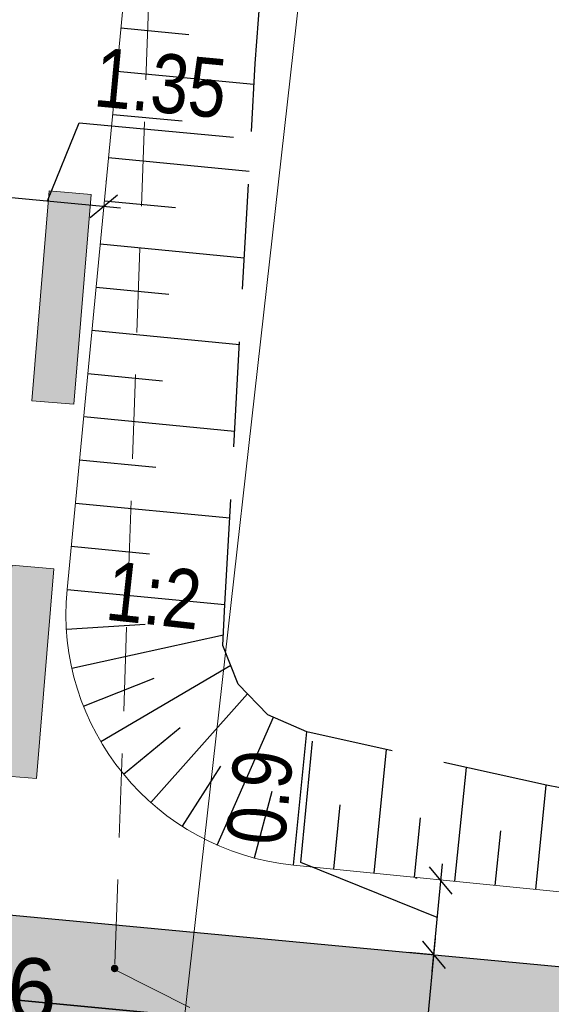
# Model space of a CAD drawing. Header units: metres. Extents: x 0 to 5465380, y 0 to 5925815.
# Tile 42 of 141: x 5463928.11 to 5463934.42, y 5925503.33 to 5925515.02. Entities that reach past the tile are written whole.
import ezdxf

# ---------------------------------------------------------------- set-up
doc = ezdxf.new("R2010")
doc.units = ezdxf.units.M
for name, pattern in [('ACAD_ISO10W100', [18.5, 12, -3, 0.5, -3]), ('CENTER2', [1.125, 0.75, -0.125, 0.125, -0.125]), ('HIDDEN', [0.375, 0.25, -0.125]), ('PRZER2-1', [3, 2, -1])]:
    doc.linetypes.add(name, pattern=pattern)
for name, color, linetype, lineweight in [('$DR - obrzeże 8x30', 34, 'Continuous', 30), ('$DR - osie ścieżek', 7, 'CENTER2', 15), ('$DR - spadki nawierzchni', 250, 'Continuous', 0), ('$DR - wyp. chodnik', 44, 'Continuous', 5), ('$DR - zał. arch.', 7, 'Continuous', 13), ('$DR - zał. mapa', 250, 'Continuous', 0), ('___ławki_Nr_Pióra__141', 7, 'Continuous', 0), ('___ławki_Nr_Pióra__246', 34, 'Continuous', 211)]:
    doc.layers.add(name, color=color, linetype=linetype, lineweight=lineweight)
for name, color, linetype in [('$DR - rzędne', 1, 'Continuous'), ('$DR - wymiary', 7, 'Continuous'), ('AecObjExplode_rys 1_Vport_D5A', 7, 'Continuous'), ('AecObjExplode_rys 3_Vport_DDD', 7, 'Continuous'), ('AecObjExplode_rys 4_Vport_E22', 7, 'Continuous'), ('C-DROGI-SYTUACJA', 7, 'Continuous'), ('C-DROGI-SYTUACJA-ETYKIETY', 7, 'Continuous'), ('C-TEREN-SKARPY', 94, 'Continuous')]:
    doc.layers.add(name, color=color, linetype=linetype)
for name, color, linetype, lineweight, true_color in [('CC_Punkt wysokościowy', 7, 'Continuous', 18, 0x0a0909), ('CC_Woda', 5, 'Continuous', 18, 0x0000ff), ('CC_Zakrzewienie', 7, 'PRZER2-1', 18, 0x0a0909)]:
    doc.layers.add(name, color=color, linetype=linetype, lineweight=lineweight, true_color=true_color)
doc.styles.add('Arial', font='arial.ttf')
doc.styles.add('ARIAL 2', font='ARIALN.TTF')
doc.styles.add('simplex', font='ARIALN.TTF', dxfattribs={"width": 0.7})
doc.dimstyles.new('LINIOWY', dxfattribs={"dimtxt": 0.7, "dimasz": 0.3, "dimexe": 0.3, "dimexo": 0, "dimgap": 0.2, "dimtad": 1, "dimzin": 9, "dimdsep": 46, "dimtxsty": 'ARIAL 2', "dimblk": 'OBLIQUE', "dimcen": 0, "dimdle": 0.2, "dimclrd": 7, "dimclre": 7, "dimclrt": 1, "dimadec": 0, "dimazin": 0, "dimtfac": 1, "dimtofl": 0, "dimtmove": 1, "dimatfit": 3, "dimldrblk": 'OBLIQUE', "dimfxl": 0.3, "dimfxlon": 1, "dimtolj": 1, "dimtzin": 1, "dimarcsym": 0})

# ---------------------------------------------------------------- blocks, each defined once
blk = doc.blocks.new('GK.6640.1913.2022 szara')
at = {"layer": 'CC_Punkt wysokościowy'}
blk.add_hatch(color=252, dxfattribs=at).paths.add_polyline_path([(5463929.286, 5925503.753, 1), (5463929.196, 5925503.753, 1)])
at = {"layer": 'CC_Woda', "color": 252}
blk.add_lwpolyline([(5463986.372, 5925435.989), (5463985.794, 5925452.41), (5463985.559, 5925454.613), (5463977.836, 5925461.506), (5463965.468, 5925472.383), (5463952.819, 5925483.501), (5463936.218, 5925497.405), (5463930.014, 5925502.668), (5463934.175, 5925539.683), (5463935.653, 5925554.059), (5463935.978, 5925558.022), (5463938.527, 5925578.65), (5463941.216, 5925601.871), (5463942.578, 5925613.381), (5463943.685, 5925623.068), (5463945.16, 5925637.812), (5463935.109, 5925649.383), (5463925.974, 5925659.333), (5463923.395, 5925662.125), (5463930.465, 5925665.085), (5463934.831, 5925666.92), (5463936.587, 5925667.623)], dxfattribs=at)
at = {"layer": 'CC_Zakrzewienie', "color": 252, "ltscale": 0.5}
blk.add_lwpolyline([(5463977.65, 5925569.937), (5463958.717, 5925565.368), (5463950.876, 5925547.321), (5463930.646, 5925543.783), (5463929.241, 5925503.739), (5463946.136, 5925495.218)], close=True, dxfattribs=at)
at = {"layer": 'CC_Punkt wysokościowy', "color": 252, "lineweight": 0, "style": 'Arial'}
blk.add_text('44.6', height=0.75, dxfattribs=at).set_placement((5463926.511, 5925503.124))
blk = doc.blocks.new('świetlica_bezrzecze_PB_PZT oczyszczony')
at = {"layer": '___ławki_Nr_Pióra__246', "linetype": 'Continuous'}
for points in [[(5463928.962, 5925512.941), (5463928.464, 5925512.983), (5463928.257, 5925510.491), (5463928.755, 5925510.45)], [(5463928.521, 5925508.498), (5463928.023, 5925508.539), (5463927.816, 5925506.048), (5463928.315, 5925506.006)]]:
    blk.add_hatch(color=256, dxfattribs=at).paths.add_polyline_path(points, flags=0)
at = {"layer": '___ławki_Nr_Pióra__141', "linetype": 'Continuous', "flags": 128}
for points in [[(5463928.962, 5925512.941), (5463928.464, 5925512.983), (5463928.257, 5925510.491), (5463928.755, 5925510.45)], [(5463928.521, 5925508.498), (5463928.023, 5925508.539), (5463927.816, 5925506.048), (5463928.315, 5925506.006)]]:
    blk.add_lwpolyline(points, close=True, dxfattribs=at)
blk = doc.blocks.new('_OBLIQUE')
at = {"color": 0, "linetype": 'ByBlock'}
blk.add_line((-0.5, -0.5), (0.5, 0.5), dxfattribs=at)
blk = doc.blocks.new('*D17')
at = {"layer": '$DR - spadki nawierzchni', "color": 7, "lineweight": -2, "transparency": 16777216}
for p, q in [((5463932.823, 5925501.724), (5463933.048, 5925504.114)), ((5463933.029, 5925503.915), (5463932.73, 5925503.943)), ((5463932.842, 5925501.923), (5463932.543, 5925501.951))]:
    blk.add_line(p, q, dxfattribs=at)
at = {"layer": 'Defpoints', "color": 0, "transparency": 16777216}
for p in [(5463933.029, 5925503.915), (5463933.029, 5925503.915), (5463932.842, 5925501.923)]:
    blk.add_point(p, dxfattribs=at)
at = {"layer": '$DR - spadki nawierzchni', "color": 7, "lineweight": -2, "transparency": 16777216, "xscale": 0.3, "yscale": 0.3, "zscale": 0.3}
for p, rotation in [((5463933.029, 5925503.915), 84.62852039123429), ((5463932.842, 5925501.923), 264.6285203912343)]:
    blk.add_blockref('_OBLIQUE', p, dxfattribs=dict(at, rotation=rotation))
at = {"layer": '$DR - spadki nawierzchni', "color": 1, "transparency": 16777216, "insert": (5463932.386, 5925502.971), "char_height": 0.7, "attachment_point": 5, "rotation": 84.6285, "style": 'ARIAL 2'}
blk.add_mtext('\\A1;2', dxfattribs=at)
blk = doc.blocks.new('*D70')
at = {"layer": '$DR - wymiary', "color": 7, "lineweight": -2, "transparency": 16777216}
for p, q in [((5463928.443, 5925512.866), (5463928.819, 5925513.792)), ((5463928.819, 5925513.792), (5463930.652, 5925513.619)), ((5463927.773, 5925512.929), (5463927.801, 5925513.228)), ((5463929.141, 5925513.097), (5463929.141, 5925513.101)), ((5463927.574, 5925512.948), (5463929.312, 5925512.784))]:
    blk.add_line(p, q, dxfattribs=at)
at = {"layer": 'Defpoints', "color": 0, "transparency": 16777216}
for p in [(5463927.773, 5925512.929), (5463929.113, 5925512.803), (5463929.113, 5925512.797, 45.492)]:
    blk.add_point(p, dxfattribs=at)
at = {"layer": '$DR - wymiary', "color": 7, "lineweight": -2, "transparency": 16777216, "xscale": 0.3, "yscale": 0.3, "zscale": 0.3}
for p, rotation in [((5463927.773, 5925512.929), 174.6092484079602), ((5463929.113, 5925512.803), 354.6092484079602)]:
    blk.add_blockref('_OBLIQUE', p, dxfattribs=dict(at, rotation=rotation))
at = {"layer": '$DR - wymiary', "color": 1, "transparency": 16777216, "insert": (5463929.788, 5925514.261), "char_height": 0.7, "attachment_point": 5, "rotation": 354.6092, "style": 'ARIAL 2'}
blk.add_mtext('\\A1;1.35', dxfattribs=at)
blk = doc.blocks.new('*D72')
at = {"layer": '$DR - wymiary', "color": 7, "lineweight": -2, "transparency": 16777216}
for p, q in [((5463931.452, 5925505.012), (5463931.588, 5925506.452)), ((5463933.07, 5925504.356), (5463931.452, 5925505.012)), ((5463933.01, 5925503.715), (5463933.131, 5925504.996)), ((5463932.832, 5925504.824), (5463932.813, 5925504.825)), ((5463933.029, 5925503.915), (5463932.73, 5925503.943))]:
    blk.add_line(p, q, dxfattribs=at)
at = {"layer": 'Defpoints', "color": 0, "transparency": 16777216}
for p in [(5463933.112, 5925504.797), (5463934.238, 5925504.691, 45.198), (5463933.029, 5925503.915)]:
    blk.add_point(p, dxfattribs=at)
at = {"layer": '$DR - wymiary', "color": 7, "lineweight": -2, "transparency": 16777216, "xscale": 0.3, "yscale": 0.3, "zscale": 0.3}
for p, rotation in [((5463933.112, 5925504.797), 84.6285203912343), ((5463933.029, 5925503.915), 264.6285203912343)]:
    blk.add_blockref('_OBLIQUE', p, dxfattribs=dict(at, rotation=rotation))
at = {"layer": '$DR - wymiary', "color": 1, "transparency": 16777216, "insert": (5463930.965, 5925505.784), "char_height": 0.7, "attachment_point": 5, "rotation": 84.6285, "style": 'ARIAL 2'}
blk.add_mtext('\\A1;0.9', dxfattribs=at)
blk = doc.blocks.new('*D133')
at = {"layer": '$DR - wymiary', "color": 7, "lineweight": -2, "transparency": 16777216}
for p, q in [((5463958.17, 5925515.873), (5463958.986, 5925515.873)), ((5463958.986, 5925515.873), (5463959.586, 5925514.871)), ((5463959.586, 5925514.871), (5463964.552, 5925514.871))]:
    blk.add_line(p, q, dxfattribs=at)
at = {"layer": 'Defpoints', "color": 0, "transparency": 16777216}
for p in [(5463958.17, 5925515.873), (5463960.186, 5925514.871), (0, 0)]:
    blk.add_point(p, dxfattribs=at)
at = {"layer": '$DR - wymiary', "color": 1, "transparency": 16777216, "insert": (5463962.469, 5925515.428), "char_height": 0.7, "attachment_point": 5, "style": 'ARIAL 2'}
blk.add_mtext('\\A1;5925515.87', dxfattribs=at)
blk = doc.blocks.new('*D134')
at = {"layer": '$DR - wymiary', "color": 7, "lineweight": -2, "transparency": 16777216}
for p, q in [((5463958.17, 5925515.873), (5463958.17, 5925515.181)), ((5463958.17, 5925515.181), (5463956.957, 5925514.581)), ((5463956.957, 5925514.581), (5463956.957, 5925509.614))]:
    blk.add_line(p, q, dxfattribs=at)
at = {"layer": 'Defpoints', "color": 0, "transparency": 16777216}
for p in [(5463958.17, 5925515.873), (5463956.957, 5925513.981), (0, 0)]:
    blk.add_point(p, dxfattribs=at)
at = {"layer": '$DR - wymiary', "color": 1, "transparency": 16777216, "insert": (5463956.399, 5925511.698), "char_height": 0.7, "attachment_point": 5, "rotation": 90, "style": 'ARIAL 2'}
blk.add_mtext('\\A1;5463958.17', dxfattribs=at)
blk = doc.blocks.new('*D135')
at = {"layer": '$DR - wymiary', "color": 7, "lineweight": -2, "transparency": 16777216}
for p, q in [((5463954.935, 5925543.267), (5463950.079, 5925543.267)), ((5463955.535, 5925542.11), (5463954.935, 5925543.267)), ((5463956.528, 5925542.11), (5463955.535, 5925542.11))]:
    blk.add_line(p, q, dxfattribs=at)
at = {"layer": 'Defpoints', "color": 0, "transparency": 16777216}
for p in [(5463954.335, 5925543.267), (5463956.528, 5925542.11), (0, 0)]:
    blk.add_point(p, dxfattribs=at)
at = {"layer": '$DR - wymiary', "color": 1, "transparency": 16777216, "insert": (5463952.107, 5925543.825), "char_height": 0.7, "attachment_point": 5, "style": 'ARIAL 2'}
blk.add_mtext('\\A1;5925542.11', dxfattribs=at)
blk = doc.blocks.new('*D136')
at = {"layer": '$DR - wymiary', "color": 7, "lineweight": -2, "transparency": 16777216}
blk.add_line((5463956.528, 5925542.11), (5463956.528, 5925536.093), dxfattribs=at)
at = {"layer": 'Defpoints', "color": 0, "transparency": 16777216}
for p in [(5463956.528, 5925542.11), (5463956.528, 5925540.459), (0, 0)]:
    blk.add_point(p, dxfattribs=at)
at = {"layer": '$DR - wymiary', "color": 1, "transparency": 16777216, "insert": (5463955.971, 5925538.176), "char_height": 0.7, "attachment_point": 5, "rotation": 90, "style": 'ARIAL 2'}
blk.add_mtext('\\A1;5463956.53', dxfattribs=at)
blk = doc.blocks.new('*D137')
at = {"layer": '$DR - wymiary', "color": 7, "lineweight": -2, "transparency": 16777216}
blk.add_line((5463958.724, 5925585.382), (5463964.93, 5925585.382), dxfattribs=at)
at = {"layer": 'Defpoints', "color": 0, "transparency": 16777216}
for p in [(5463958.724, 5925585.382), (5463960.561, 5925585.382), (0, 0)]:
    blk.add_point(p, dxfattribs=at)
at = {"layer": '$DR - wymiary', "color": 1, "transparency": 16777216, "insert": (5463962.845, 5925585.94), "char_height": 0.7, "attachment_point": 5, "style": 'ARIAL 2'}
blk.add_mtext('\\A1;5925585.38', dxfattribs=at)
blk = doc.blocks.new('*D138')
at = {"layer": '$DR - wymiary', "color": 7, "lineweight": -2, "transparency": 16777216}
blk.add_line((5463958.724, 5925585.382), (5463958.724, 5925592.131), dxfattribs=at)
at = {"layer": 'Defpoints', "color": 0, "transparency": 16777216}
for p in [(5463958.724, 5925587.769), (5463958.724, 5925585.382), (0, 0)]:
    blk.add_point(p, dxfattribs=at)
at = {"layer": '$DR - wymiary', "color": 1, "transparency": 16777216, "insert": (5463958.166, 5925590.05), "char_height": 0.7, "attachment_point": 5, "rotation": 90, "style": 'ARIAL 2'}
blk.add_mtext('\\A1;5463958.72', dxfattribs=at)
blk = doc.blocks.new('AecObjExplode_rys 1_Vport_D5A')
at = {"layer": 'C-DROGI-SYTUACJA', "color": 92, "linetype": 'Continuous', "lineweight": 9}
for p, q in [((5463928.677, 5925508.251), (5463930.053, 5925522.61)), ((5463937.113, 5925504.402), (5463931.363, 5925504.98))]:
    blk.add_line(p, q, dxfattribs=at)
at = {"layer": 'C-DROGI-SYTUACJA', "color": 152, "linetype": 'ACAD_ISO10W100', "lineweight": 35, "ltscale": 4}
blk.add_line((5463911.184, 5925504.964), (5463941.637, 5925502.101), dxfattribs=at)
at = {"layer": 'C-DROGI-SYTUACJA', "color": 92, "linetype": 'Continuous', "lineweight": 9, "extrusion": (0, 0, -1)}
blk.add_arc((-5463931.663, 5925507.965), 3, 275.7397, 5.4726, dxfattribs=at)
at = {"layer": 'C-TEREN-SKARPY', "color": 92, "linetype": 'HIDDEN', "lineweight": -3, "ltscale": 5}
for p, q in [((5463930.909, 5925514.495), (5463931.24, 5925518.918)), ((5463930.55, 5925508.072), (5463930.909, 5925514.495)), ((5463930.527, 5925507.587), (5463930.55, 5925508.072)), ((5463930.708, 5925507.126), (5463930.527, 5925507.587)), ((5463931.06, 5925506.765), (5463930.708, 5925507.126)), ((5463931.522, 5925506.562), (5463931.06, 5925506.765)), ((5463934.366, 5925505.927), (5463931.522, 5925506.562)), ((5463937.212, 5925505.393), (5463934.366, 5925505.927))]:
    blk.add_line(p, q, dxfattribs=at)
at = {"layer": 'C-TEREN-SKARPY', "color": 92, "linetype": 'Continuous', "lineweight": -3}
for p, q in [((5463929.316, 5925514.918, 45.461), (5463930.122, 5925514.84, 45.056)), ((5463929.267, 5925514.405, 45.468), (5463930.895, 5925514.249, 44.65)), ((5463929.218, 5925513.892, 45.476), (5463930.042, 5925513.813, 45.062)), ((5463929.168, 5925513.379, 45.483), (5463930.838, 5925513.219, 44.645)), ((5463929.119, 5925512.867, 45.491), (5463929.964, 5925512.786, 45.066)), ((5463929.07, 5925512.354, 45.498), (5463930.78, 5925512.19, 44.639)), ((5463929.021, 5925511.841, 45.505), (5463929.886, 5925511.758, 45.071)), ((5463928.972, 5925511.328, 45.513), (5463930.723, 5925511.16, 44.633)), ((5463928.923, 5925510.815, 45.52), (5463929.808, 5925510.73, 45.075)), ((5463928.874, 5925510.303, 45.528), (5463930.665, 5925510.131, 44.628)), ((5463928.825, 5925509.79, 45.535), (5463929.731, 5925509.703, 45.08)), ((5463928.775, 5925509.277, 45.542), (5463930.608, 5925509.101, 44.622)), ((5463928.726, 5925508.764, 45.55), (5463929.653, 5925508.675, 45.084)), ((5463928.677, 5925508.251, 45.557), (5463930.55, 5925508.072, 44.616)), ((5463928.677, 5925508.251), (5463930.55, 5925508.072)), ((5463928.669, 5925507.782, 45.541), (5463929.605, 5925507.839, 45.078)), ((5463928.734, 5925507.317, 45.525), (5463930.533, 5925507.715, 44.614)), ((5463929.076, 5925506.446, 45.492), (5463930.619, 5925507.352, 44.611)), ((5463928.871, 5925506.868, 45.509), (5463929.711, 5925507.198, 45.061)), ((5463929.67, 5925505.723, 45.46), (5463930.818, 5925507.014, 44.607)), ((5463930.458, 5925505.218, 45.428), (5463931.125, 5925506.737, 44.604)), ((5463929.345, 5925506.061, 45.476), (5463930.018, 5925506.614, 45.043)), ((5463931.363, 5925504.98, 45.395), (5463931.522, 5925506.562, 44.6)), ((5463931.363, 5925504.98), (5463931.522, 5925506.562)), ((5463932.322, 5925504.884, 45.329), (5463932.469, 5925506.351, 44.592)), ((5463930.045, 5925505.44, 45.444), (5463930.502, 5925506.154, 45.025)), ((5463933.28, 5925504.788, 45.264), (5463933.416, 5925506.139, 44.584)), ((5463934.238, 5925504.691, 45.198), (5463934.362, 5925505.927, 44.576)), ((5463930.902, 5925505.064, 45.412), (5463931.11, 5925505.858, 45.007)), ((5463931.843, 5925504.932, 45.362), (5463931.919, 5925505.694, 44.979)), ((5463932.801, 5925504.836, 45.296), (5463932.872, 5925505.54, 44.942)), ((5463933.759, 5925504.739, 45.231), (5463933.824, 5925505.386, 44.905))]:
    blk.add_line(p, q, dxfattribs=at)
at = {"layer": 'C-DROGI-SYTUACJA-ETYKIETY', "color": 1, "linetype": 'Continuous', "lineweight": -3, "insert": (5463934.146, 5925489.872), "char_height": 1, "attachment_point": 7, "rotation": 84.6285, "style": 'simplex'}
blk.add_mtext('KONIEC OSI: 1+35.33\\PX=5925502.10 Y=5463941.64', dxfattribs=at)
blk = doc.blocks.new('AecObjExplode_rys 4_Vport_E22')
at = {"layer": 'C-DROGI-SYTUACJA', "color": 92, "linetype": 'Continuous', "lineweight": 9}
for p, q in [((5463928.677, 5925508.251), (5463930.053, 5925522.61)), ((5463937.113, 5925504.402), (5463931.363, 5925504.98))]:
    blk.add_line(p, q, dxfattribs=at)
at = {"layer": 'C-DROGI-SYTUACJA', "color": 152, "linetype": 'ACAD_ISO10W100', "lineweight": 35, "ltscale": 4}
blk.add_line((5463911.184, 5925504.964), (5463941.637, 5925502.101), dxfattribs=at)
at = {"layer": 'C-DROGI-SYTUACJA', "color": 92, "linetype": 'Continuous', "lineweight": 9, "extrusion": (0, 0, -1)}
blk.add_arc((-5463931.663, 5925507.965), 3, 275.7397, 5.4726, dxfattribs=at)
at = {"layer": 'C-TEREN-SKARPY', "color": 92, "linetype": 'HIDDEN', "lineweight": -3, "ltscale": 5}
for p, q in [((5463930.909, 5925514.495), (5463931.24, 5925518.918)), ((5463930.55, 5925508.072), (5463930.909, 5925514.495)), ((5463930.527, 5925507.587), (5463930.55, 5925508.072)), ((5463930.708, 5925507.126), (5463930.527, 5925507.587)), ((5463931.06, 5925506.765), (5463930.708, 5925507.126)), ((5463931.522, 5925506.562), (5463931.06, 5925506.765)), ((5463934.366, 5925505.927), (5463931.522, 5925506.562)), ((5463937.212, 5925505.393), (5463934.366, 5925505.927))]:
    blk.add_line(p, q, dxfattribs=at)
at = {"layer": 'C-TEREN-SKARPY', "color": 92, "linetype": 'Continuous', "lineweight": -3}
for p, q in [((5463929.316, 5925514.918, 45.461), (5463930.122, 5925514.84, 45.056)), ((5463929.267, 5925514.405, 45.468), (5463930.895, 5925514.249, 44.65)), ((5463929.218, 5925513.892, 45.476), (5463930.042, 5925513.813, 45.062)), ((5463929.168, 5925513.379, 45.483), (5463930.838, 5925513.219, 44.645)), ((5463929.119, 5925512.867, 45.491), (5463929.964, 5925512.786, 45.066)), ((5463929.07, 5925512.354, 45.498), (5463930.78, 5925512.19, 44.639)), ((5463929.021, 5925511.841, 45.505), (5463929.886, 5925511.758, 45.071)), ((5463928.972, 5925511.328, 45.513), (5463930.723, 5925511.16, 44.633)), ((5463928.923, 5925510.815, 45.52), (5463929.808, 5925510.73, 45.075)), ((5463928.874, 5925510.303, 45.528), (5463930.665, 5925510.131, 44.628)), ((5463928.825, 5925509.79, 45.535), (5463929.731, 5925509.703, 45.08)), ((5463928.775, 5925509.277, 45.542), (5463930.608, 5925509.101, 44.622)), ((5463928.726, 5925508.764, 45.55), (5463929.653, 5925508.675, 45.084)), ((5463928.677, 5925508.251, 45.557), (5463930.55, 5925508.072, 44.616)), ((5463928.677, 5925508.251), (5463930.55, 5925508.072)), ((5463928.669, 5925507.782, 45.541), (5463929.605, 5925507.839, 45.078)), ((5463928.734, 5925507.317, 45.525), (5463930.533, 5925507.715, 44.614)), ((5463929.076, 5925506.446, 45.492), (5463930.619, 5925507.352, 44.611)), ((5463928.871, 5925506.868, 45.509), (5463929.711, 5925507.198, 45.061)), ((5463929.67, 5925505.723, 45.46), (5463930.818, 5925507.014, 44.607)), ((5463930.458, 5925505.218, 45.428), (5463931.125, 5925506.737, 44.604)), ((5463929.345, 5925506.061, 45.476), (5463930.018, 5925506.614, 45.043)), ((5463931.363, 5925504.98, 45.395), (5463931.522, 5925506.562, 44.6)), ((5463931.363, 5925504.98), (5463931.522, 5925506.562)), ((5463932.322, 5925504.884, 45.329), (5463932.469, 5925506.351, 44.592)), ((5463930.045, 5925505.44, 45.444), (5463930.502, 5925506.154, 45.025)), ((5463933.28, 5925504.788, 45.264), (5463933.416, 5925506.139, 44.584)), ((5463934.238, 5925504.691, 45.198), (5463934.362, 5925505.927, 44.576)), ((5463930.902, 5925505.064, 45.412), (5463931.11, 5925505.858, 45.007)), ((5463931.843, 5925504.932, 45.362), (5463931.919, 5925505.694, 44.979)), ((5463932.801, 5925504.836, 45.296), (5463932.872, 5925505.54, 44.942)), ((5463933.759, 5925504.739, 45.231), (5463933.824, 5925505.386, 44.905))]:
    blk.add_line(p, q, dxfattribs=at)
at = {"layer": 'C-DROGI-SYTUACJA-ETYKIETY', "color": 1, "linetype": 'Continuous', "lineweight": -3, "insert": (5463934.146, 5925489.872), "char_height": 1, "attachment_point": 7, "rotation": 84.6285, "style": 'simplex'}
blk.add_mtext('KONIEC OSI: 1+35.33\\PX=5925502.10 Y=5463941.64', dxfattribs=at)
blk = doc.blocks.new('AecObjExplode_rys 3_Vport_DDD')
at = {"layer": 'C-DROGI-SYTUACJA', "color": 92, "linetype": 'Continuous', "lineweight": 9}
for p, q in [((5463928.677, 5925508.251), (5463930.053, 5925522.61)), ((5463937.113, 5925504.402), (5463931.363, 5925504.98))]:
    blk.add_line(p, q, dxfattribs=at)
at = {"layer": 'C-DROGI-SYTUACJA', "color": 152, "linetype": 'ACAD_ISO10W100', "lineweight": 35, "ltscale": 4}
blk.add_line((5463911.184, 5925504.964), (5463941.637, 5925502.101), dxfattribs=at)
at = {"layer": 'C-DROGI-SYTUACJA', "color": 92, "linetype": 'Continuous', "lineweight": 9, "extrusion": (0, 0, -1)}
blk.add_arc((-5463931.663, 5925507.965), 3, 275.7397, 5.4726, dxfattribs=at)
at = {"layer": 'C-TEREN-SKARPY', "color": 92, "linetype": 'HIDDEN', "lineweight": -3, "ltscale": 5}
for p, q in [((5463930.909, 5925514.495), (5463931.24, 5925518.918)), ((5463930.55, 5925508.072), (5463930.909, 5925514.495)), ((5463930.527, 5925507.587), (5463930.55, 5925508.072)), ((5463930.708, 5925507.126), (5463930.527, 5925507.587)), ((5463931.06, 5925506.765), (5463930.708, 5925507.126)), ((5463931.522, 5925506.562), (5463931.06, 5925506.765)), ((5463934.366, 5925505.927), (5463931.522, 5925506.562)), ((5463937.212, 5925505.393), (5463934.366, 5925505.927))]:
    blk.add_line(p, q, dxfattribs=at)
at = {"layer": 'C-TEREN-SKARPY', "color": 92, "linetype": 'Continuous', "lineweight": -3}
for p, q in [((5463929.316, 5925514.918, 45.461), (5463930.122, 5925514.84, 45.056)), ((5463929.267, 5925514.405, 45.468), (5463930.895, 5925514.249, 44.65)), ((5463929.218, 5925513.892, 45.476), (5463930.042, 5925513.813, 45.062)), ((5463929.168, 5925513.379, 45.483), (5463930.838, 5925513.219, 44.645)), ((5463929.119, 5925512.867, 45.491), (5463929.964, 5925512.786, 45.066)), ((5463929.07, 5925512.354, 45.498), (5463930.78, 5925512.19, 44.639)), ((5463929.021, 5925511.841, 45.505), (5463929.886, 5925511.758, 45.071)), ((5463928.972, 5925511.328, 45.513), (5463930.723, 5925511.16, 44.633)), ((5463928.923, 5925510.815, 45.52), (5463929.808, 5925510.73, 45.075)), ((5463928.874, 5925510.303, 45.528), (5463930.665, 5925510.131, 44.628)), ((5463928.825, 5925509.79, 45.535), (5463929.731, 5925509.703, 45.08)), ((5463928.775, 5925509.277, 45.542), (5463930.608, 5925509.101, 44.622)), ((5463928.726, 5925508.764, 45.55), (5463929.653, 5925508.675, 45.084)), ((5463928.677, 5925508.251, 45.557), (5463930.55, 5925508.072, 44.616)), ((5463928.677, 5925508.251), (5463930.55, 5925508.072)), ((5463928.669, 5925507.782, 45.541), (5463929.605, 5925507.839, 45.078)), ((5463928.734, 5925507.317, 45.525), (5463930.533, 5925507.715, 44.614)), ((5463929.076, 5925506.446, 45.492), (5463930.619, 5925507.352, 44.611)), ((5463928.871, 5925506.868, 45.509), (5463929.711, 5925507.198, 45.061)), ((5463929.67, 5925505.723, 45.46), (5463930.818, 5925507.014, 44.607)), ((5463930.458, 5925505.218, 45.428), (5463931.125, 5925506.737, 44.604)), ((5463929.345, 5925506.061, 45.476), (5463930.018, 5925506.614, 45.043)), ((5463931.363, 5925504.98, 45.395), (5463931.522, 5925506.562, 44.6)), ((5463931.363, 5925504.98), (5463931.522, 5925506.562)), ((5463932.322, 5925504.884, 45.329), (5463932.469, 5925506.351, 44.592)), ((5463930.045, 5925505.44, 45.444), (5463930.502, 5925506.154, 45.025)), ((5463933.28, 5925504.788, 45.264), (5463933.416, 5925506.139, 44.584)), ((5463934.238, 5925504.691, 45.198), (5463934.362, 5925505.927, 44.576)), ((5463930.902, 5925505.064, 45.412), (5463931.11, 5925505.858, 45.007)), ((5463931.843, 5925504.932, 45.362), (5463931.919, 5925505.694, 44.979)), ((5463932.801, 5925504.836, 45.296), (5463932.872, 5925505.54, 44.942)), ((5463933.759, 5925504.739, 45.231), (5463933.824, 5925505.386, 44.905))]:
    blk.add_line(p, q, dxfattribs=at)
at = {"layer": 'C-DROGI-SYTUACJA-ETYKIETY', "color": 1, "linetype": 'Continuous', "lineweight": -3, "insert": (5463934.146, 5925489.872), "char_height": 1, "attachment_point": 7, "rotation": 84.6285, "style": 'simplex'}
blk.add_mtext('KONIEC OSI: 1+35.33\\PX=5925502.10 Y=5463941.64', dxfattribs=at)

msp = doc.modelspace()

# ---------------------------------------------------------------- hatches: boundary and pattern name
at = {"layer": '$DR - wyp. chodnik'}
h = msp.add_hatch(dxfattribs=at)
h.set_pattern_fill('AR-SAND', color=256, scale=0.01)
h.set_pattern_definition([(37.5, (500, 0), (-0.01600031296, 0.48941323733), [0, -0.38608, 0, -0.4318, 0, -0.41275]), (7.5, (500, 0), (0.44952328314, 0.71682510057), [0, -0.20828, 0, -0.34798, 0, -0.13335]), (327.5, (499.6876, 0), (0.790992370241, 0.001437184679), [0, -0.127, 0, -0.4572, 0, -0.5969]), (317.5, (499.6876, 0), (0.76355645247, 0.22292932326), [0, -0.0635, 0, -0.29972, 0, -0.3429])])
h.paths.add_polyline_path([(5463958.811, 5925573.433, 1.284126), (5463952.971, 5925595.856), (5463945.622, 5925613.63), (5463944.143, 5925613.018), (5463946.37, 5925607.633, 0.194771), (5463934.37, 5925592.77, 0.959366), (5463910.944, 5925588.139, 1.531072), (5463902.406, 5925567.988), (5463893.559, 5925564.306, 0.384254), (5463887.764, 5925552.083), (5463862.231, 5925541.456), (5463863.153, 5925539.241), (5463888.637, 5925549.847), (5463903.669, 5925513.728), (5463903.08, 5925513.225), (5463904.38, 5925511.705), (5463904.595, 5925511.889), (5463910.657, 5925504.009), (5463924.399, 5925502.717), (5463924.162, 5925500.211), (5463926.552, 5925499.986), (5463926.788, 5925502.493), (5463940.548, 5925501.199), (5463939.758, 5925492.8), (5463941.75, 5925492.612), (5463945.889, 5925536.637, 1.642027), (5463958.177, 5925553.955)])
h.paths.add_polyline_path([(5463914.368, 5925570.584, -0.565703), (5463929.546, 5925559.395), (5463926.129, 5925523.186), (5463905.587, 5925514.846), (5463890.146, 5925551.946, -0.414214), (5463894.404, 5925562.275)], flags=16)
h.paths.add_polyline_path([(5463892.202, 5925579.937, -1), (5463912.302, 5925579.937, -1)], flags=16)
h.paths.add_polyline_path([(5463910.621, 5925571.408, 0.241691), (5463914.061, 5925581.767, 0.332), (5463928.141, 5925579.302), (5463928.394, 5925578.805)], flags=16)
h.paths.add_polyline_path([(5463921.709, 5925573.639), (5463929.394, 5925576.838), (5463944.809, 5925546.509), (5463940.735, 5925503.19), (5463926.976, 5925504.484), (5463932.165, 5925559.475, 0.382129)], flags=16)
h.paths.add_polyline_path([(5463912.703, 5925589.968, -1), (5463932.803, 5925589.968, -1)], flags=16)
h.paths.add_polyline_path([(5463929.85, 5925580.354, 0.111618), (5463933.295, 5925584.342, 0.375671), (5463956.374, 5925560.041), (5463956.18, 5925554.068, 0.258572), (5463946.204, 5925548.178)], flags=16)
h.paths.add_polyline_path([(5463947.101, 5925605.865), (5463951.602, 5925594.979, 0.663307), (5463956.814, 5925573.586), (5463956.436, 5925561.944, -0.732242)], flags=16)
h.paths.add_polyline_path([(5463948.674, 5925585.382, -1), (5463968.774, 5925585.382, -1)], flags=16)
h.paths.add_polyline_path([(5463956.118, 5925552.165), (5463955.923, 5925546.165, 8.05786), (5463957.918, 5925545.968), (5463958.115, 5925552.043, -20.041857)], flags=16)
h.paths.add_polyline_path([(5463926.126, 5925521.027), (5463924.587, 5925504.708), (5463911.711, 5925505.919), (5463906.286, 5925512.971)], flags=16)

# ---------------------------------------------------------------- linework, layer by layer
at = {"layer": '$DR - obrzeże 8x30', "flags": 128}
msp.add_lwpolyline([(5463929.394, 5925576.838), (5463921.709, 5925573.639, -0.382129), (5463932.165, 5925559.475), (5463926.976, 5925504.484), (5463940.735, 5925503.19), (5463944.809, 5925546.509)], format="xyb", close=True, dxfattribs=at)
at = {"layer": '$DR - osie ścieżek', "flags": 128}
msp.add_lwpolyline([(5463929.82, 5925578.207), (5463893.981, 5925563.291, 0.414214), (5463889.13, 5925551.523), (5463905.355, 5925512.541), (5463911.184, 5925504.964), (5463941.637, 5925502.101)], format="xyb", dxfattribs=at)

# ---------------------------------------------------------------- block references
at = {"layer": '$DR - zał. arch.'}
msp.add_blockref('świetlica_bezrzecze_PB_PZT oczyszczony', (0, 0), dxfattribs=at)
at = {"layer": '$DR - zał. mapa'}
msp.add_blockref('GK.6640.1913.2022 szara', (0, 0), dxfattribs=at)
at = {"layer": 'AecObjExplode_rys 1_Vport_D5A'}
msp.add_blockref('AecObjExplode_rys 1_Vport_D5A', (0, 0), dxfattribs=at)
at = {"layer": 'AecObjExplode_rys 3_Vport_DDD'}
msp.add_blockref('AecObjExplode_rys 3_Vport_DDD', (0, 0), dxfattribs=at)
at = {"layer": 'AecObjExplode_rys 4_Vport_E22'}
msp.add_blockref('AecObjExplode_rys 4_Vport_E22', (0, 0), dxfattribs=at)

# ---------------------------------------------------------------- texts
at = {"layer": '$DR - rzędne', "color": 1, "insert": (5463929.708, 5925508.183, 45.087), "char_height": 0.7, "attachment_point": 5, "rotation": 353.6776, "style": 'ARIAL 2'}
msp.add_mtext('\\A1;1:2', dxfattribs=at)

# ---------------------------------------------------------------- dimensions: what is measured, and where the dimension line sits
at = {"layer": '$DR - spadki nawierzchni'}
dim = msp.add_aligned_dim(p1=(5463932.842, 5925501.923), p2=(5463933.029, 5925503.915), distance=0, dimstyle='LINIOWY', dxfattribs=at)
dim.commit()
dim.dimension.update_dxf_attribs({"geometry": '*D17', "text_midpoint": (5463932.386, 5925502.971)})
at = {"layer": '$DR - wymiary'}
for feature_location, offset, dtype, picture, middle in [((5463958.723835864, 5925585.382389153), (0, 2.386563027), 1, '*D138', (5463958.166434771, 5925590.050091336)), ((5463958.723835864, 5925585.382389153), (1.837338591, 0), 0, '*D137', (5463962.845417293, 5925585.939790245)), ((5463956.528263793, 5925542.110286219), (-2.192780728, 1.156967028), 0, '*D135', (5463952.107345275, 5925543.824654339)), ((5463956.528263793, 5925542.110286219), (0, -1.650806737), 1, '*D136', (5463955.970862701, 5925538.176191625)), ((5463958.170207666, 5925515.87264403), (2.015391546, -1.001881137), 0, '*D133', (5463962.46888707, 5925515.428163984)), ((5463958.170207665, 5925515.87264403), (-1.21356488, -1.891758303), 1, '*D134', (5463956.399241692, 5925511.69759787))]:
    dim = msp.add_ordinate_dim(feature_location=feature_location, offset=offset, dtype=dtype, origin=(0, 0), dimstyle='LINIOWY', override={"dimfxlon": 0}, dxfattribs=at)
    dim.commit()
    dim.dimension.update_dxf_attribs({"geometry": picture, "text_midpoint": middle})
dim = msp.add_linear_dim(base=(5463929.113, 5925512.803), p1=(5463927.773, 5925512.929), p2=(5463929.113, 5925512.797, 45.492), angle=174.6092, dimstyle='LINIOWY', dxfattribs=at)
dim.commit()
dim.dimension.update_dxf_attribs({"geometry": '*D70', "text_midpoint": (5463929.07, 5925514.328)})
dim = msp.add_linear_dim(base=(5463933.112, 5925504.797), p1=(5463933.029, 5925503.915), p2=(5463934.238, 5925504.691, 45.198), angle=264.6285, dimstyle='LINIOWY', override={"dimdec": 1}, dxfattribs=at)
dim.commit()
dim.dimension.update_dxf_attribs({"geometry": '*D72', "text_midpoint": (5463930.916, 5925505.263)})

doc.saveas('drawing.dxf')
